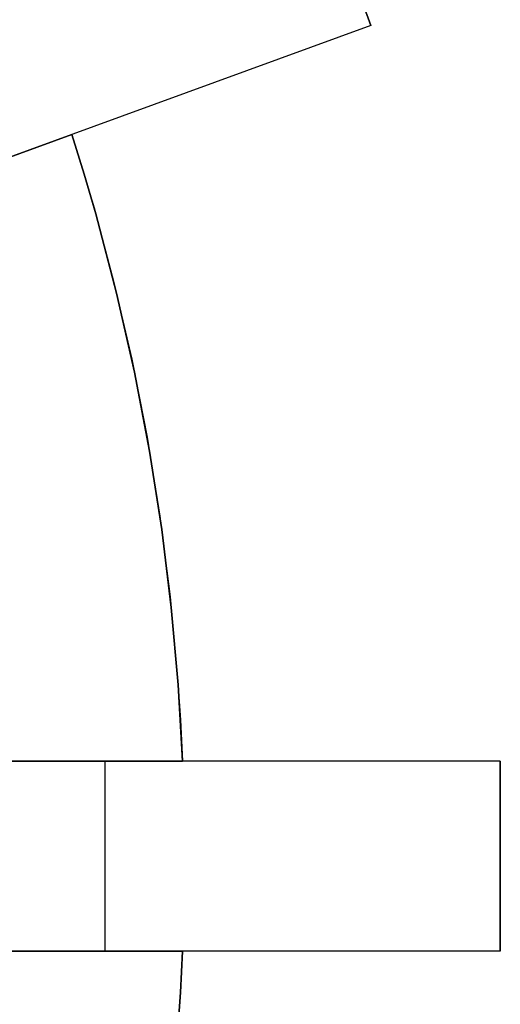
# Model space of a CAD drawing. Header units: millimetres. Extents: x 560 to 900, y 2299 to 2636.
# Tile 38 of 44: x 870 to 900, y 2458 to 2521. Entities that reach past the tile are written whole.
import ezdxf

# ---------------------------------------------------------------- set-up
doc = ezdxf.new("R2010")
doc.units = ezdxf.units.MM

msp = doc.modelspace()

# ---------------------------------------------------------------- linework, layer by layer
for points in [[(891.8, 2520.361), (887.696, 2531.637)], [(891.8, 2520.361), (887.696, 2531.637)], [(887.696, 2531.637), (891.8, 2520.361)], [(891.8, 2520.361), (844.815, 2503.26)], [(854.212, 2506.68), (872.893, 2513.48)], [(872.893, 2513.48), (854.212, 2506.68)], [(854.212, 2506.68), (872.893, 2513.48)], [(872.893, 2513.48), (854.212, 2506.68)], [(854.212, 2506.68), (872.893, 2513.48)], [(872.893, 2513.48), (854.212, 2506.68)], [(872.893, 2513.48), (874.291, 2508.846), (875.553, 2504.111), (876.672, 2499.277), (877.642, 2494.351), (878.454, 2489.338), (879.102, 2484.247), (879.579, 2479.083), (879.752, 2476.477), (879.88, 2473.856)], [(872.893, 2513.48), (874.291, 2508.846), (875.553, 2504.111), (876.672, 2499.277), (877.642, 2494.351), (878.454, 2489.338), (879.102, 2484.247), (879.579, 2479.083), (879.752, 2476.477), (879.88, 2473.856)], [(872.893, 2513.48), (873.67, 2510.973), (874.399, 2508.464), (875.716, 2503.449), (876.848, 2498.443), (877.799, 2493.455), (878.573, 2488.495), (879.175, 2483.569), (879.608, 2478.687), (879.88, 2473.856)], [(872.893, 2513.48), (873.67, 2510.973), (874.399, 2508.464), (875.716, 2503.449), (876.848, 2498.443), (877.799, 2493.455), (878.573, 2488.495), (879.175, 2483.569), (879.608, 2478.687), (879.88, 2473.856)], [(879.88, 2473.856), (879.608, 2478.687), (879.175, 2483.569), (878.573, 2488.495), (877.799, 2493.455), (876.848, 2498.443), (875.716, 2503.449), (874.399, 2508.464), (873.67, 2510.973), (872.893, 2513.48)], [(879.88, 2473.856), (879.608, 2478.687), (879.175, 2483.569), (878.573, 2488.495), (877.799, 2493.455), (876.848, 2498.443), (875.716, 2503.449), (874.399, 2508.464), (873.67, 2510.973), (872.893, 2513.48)], [(872.893, 2513.48), (874.291, 2508.846), (875.553, 2504.111), (876.672, 2499.277), (877.642, 2494.351), (878.454, 2489.338), (879.102, 2484.247), (879.579, 2479.083), (879.752, 2476.477), (879.88, 2473.856)], [(879.88, 2473.856), (879.608, 2478.687), (879.175, 2483.569), (878.573, 2488.495), (877.799, 2493.455), (876.848, 2498.443), (875.716, 2503.449), (874.399, 2508.464), (873.67, 2510.973), (872.893, 2513.48)], [(879.88, 2473.856), (879.608, 2478.687), (879.175, 2483.569), (878.573, 2488.495), (877.799, 2493.455), (876.848, 2498.443), (875.716, 2503.449), (874.399, 2508.464), (873.67, 2510.973), (872.893, 2513.48)], [(900, 2473.856), (850, 2473.856)], [(879.88, 2473.856), (860, 2473.856)], [(860, 2473.856), (879.88, 2473.856)], [(879.88, 2473.856), (860, 2473.856)], [(860, 2473.856), (879.88, 2473.856)], [(879.88, 2473.856), (860, 2473.856)], [(860, 2473.856), (879.88, 2473.856)], [(875, 2461.856), (875, 2473.856)], [(875, 2461.856), (875, 2473.856)], [(900, 2461.856), (900, 2473.856)], [(900, 2461.856), (900, 2473.856)], [(900, 2473.856), (900, 2461.856)], [(900, 2461.856), (850, 2461.856)], [(860, 2461.856), (879.88, 2461.856)], [(879.88, 2461.856), (860, 2461.856)], [(860, 2461.856), (879.88, 2461.856)], [(879.88, 2461.856), (860, 2461.856)], [(860, 2461.856), (879.88, 2461.856)], [(879.88, 2461.856), (860, 2461.856)], [(879.88, 2461.856), (879.608, 2457.024), (879.175, 2452.142), (878.573, 2447.217), (877.799, 2442.256), (876.848, 2437.269), (875.716, 2432.263), (874.399, 2427.247), (873.67, 2424.739), (872.893, 2422.232)], [(879.88, 2461.856), (879.608, 2457.024), (879.175, 2452.142), (878.573, 2447.217), (877.799, 2442.256), (876.848, 2437.269), (875.716, 2432.263), (874.399, 2427.247), (873.67, 2424.739), (872.893, 2422.232)], [(879.88, 2461.856), (879.752, 2459.235), (879.579, 2456.628), (879.102, 2451.465), (878.454, 2446.373), (877.642, 2441.361), (876.672, 2436.435), (875.553, 2431.601), (874.291, 2426.865), (872.893, 2422.232)], [(879.88, 2461.856), (879.752, 2459.235), (879.579, 2456.628), (879.102, 2451.465), (878.454, 2446.373), (877.642, 2441.361), (876.672, 2436.435), (875.553, 2431.601), (874.291, 2426.865), (872.893, 2422.232)], [(872.893, 2422.232), (874.291, 2426.865), (875.553, 2431.601), (876.672, 2436.435), (877.642, 2441.361), (878.454, 2446.373), (879.102, 2451.465), (879.579, 2456.628), (879.752, 2459.235), (879.88, 2461.856)], [(872.893, 2422.232), (874.291, 2426.865), (875.553, 2431.601), (876.672, 2436.435), (877.642, 2441.361), (878.454, 2446.373), (879.102, 2451.465), (879.579, 2456.628), (879.752, 2459.235), (879.88, 2461.856)], [(879.88, 2461.856), (879.608, 2457.024), (879.175, 2452.142), (878.573, 2447.217), (877.799, 2442.256), (876.848, 2437.269), (875.716, 2432.263), (874.399, 2427.247), (873.67, 2424.739), (872.893, 2422.232)], [(872.893, 2422.232), (874.291, 2426.865), (875.553, 2431.601), (876.672, 2436.435), (877.642, 2441.361), (878.454, 2446.373), (879.102, 2451.465), (879.579, 2456.628), (879.752, 2459.235), (879.88, 2461.856)], [(872.893, 2422.232), (874.291, 2426.865), (875.553, 2431.601), (876.672, 2436.435), (877.642, 2441.361), (878.454, 2446.373), (879.102, 2451.465), (879.579, 2456.628), (879.752, 2459.235), (879.88, 2461.856)]]:
    msp.add_lwpolyline(points)
at = {"extrusion": (-0.34202, 0.939693, 1.26274e-14)}
msp.add_lwpolyline([(-1700.032, 86.995), (-1700.017, 87.849), (-1699.974, 88.701), (-1699.901, 89.552), (-1699.799, 90.399), (-1699.668, 91.243), (-1699.509, 92.081), (-1699.321, 92.914), (-1699.105, 93.74), (-1698.861, 94.558), (-1698.589, 95.367), (-1698.289, 96.166), (-1697.962, 96.955), (-1697.609, 97.732), (-1697.229, 98.497), (-1696.824, 99.248), (-1696.392, 99.985), (-1695.937, 100.706), (-1695.456, 101.412), (-1694.952, 102.101), (-1694.425, 102.772), (-1693.875, 103.425), (-1693.303, 104.059), (-1692.71, 104.673), (-1692.096, 105.266), (-1691.462, 105.838), (-1690.809, 106.388), (-1690.138, 106.915), (-1689.449, 107.419), (-1688.743, 107.9), (-1688.022, 108.355), (-1687.285, 108.787), (-1686.534, 109.192), (-1685.769, 109.572), (-1684.992, 109.925), (-1684.203, 110.252), (-1683.404, 110.552), (-1682.595, 110.824), (-1681.777, 111.068), (-1680.951, 111.284), (-1680.118, 111.472), (-1679.28, 111.631), (-1678.436, 111.762), (-1677.589, 111.864), (-1676.738, 111.937), (-1675.886, 111.98), (-1675.032, 111.995)], dxfattribs=at)
at = {"extrusion": (-0.34202, 0.939693, 1.19916e-14)}
msp.add_lwpolyline([(-1675.032, -188.005), (-1675.886, -187.99), (-1676.738, -187.947), (-1677.589, -187.874), (-1678.436, -187.772), (-1679.28, -187.641), (-1680.118, -187.482), (-1680.951, -187.294), (-1681.777, -187.078), (-1682.595, -186.834), (-1683.404, -186.562), (-1684.203, -186.262), (-1684.992, -185.935), (-1685.769, -185.582), (-1686.534, -185.202), (-1687.285, -184.797), (-1688.022, -184.365), (-1688.743, -183.91), (-1689.449, -183.429), (-1690.138, -182.925), (-1690.809, -182.398), (-1691.462, -181.848), (-1692.096, -181.276), (-1692.71, -180.683), (-1693.303, -180.069), (-1693.875, -179.435), (-1694.425, -178.782), (-1694.952, -178.111), (-1695.456, -177.422), (-1695.937, -176.716), (-1696.392, -175.995), (-1696.824, -175.258), (-1697.229, -174.507), (-1697.609, -173.742), (-1697.962, -172.965), (-1698.289, -172.176), (-1698.589, -171.377), (-1698.861, -170.568), (-1699.105, -169.75), (-1699.321, -168.924), (-1699.509, -168.091), (-1699.668, -167.253), (-1699.799, -166.409), (-1699.901, -165.562), (-1699.974, -164.711), (-1700.017, -163.859), (-1700.032, -163.005)], dxfattribs=at)
at = {"extrusion": (-0.34202, 0.939693, 1.01172e-14)}
msp.add_lwpolyline([(-1675.032, 111.995), (-1675.886, 111.98), (-1676.738, 111.937), (-1677.589, 111.864), (-1678.436, 111.762), (-1679.28, 111.631), (-1680.118, 111.472), (-1680.951, 111.284), (-1681.777, 111.068), (-1682.595, 110.824), (-1683.404, 110.552), (-1684.203, 110.252), (-1684.992, 109.925), (-1685.769, 109.572), (-1686.534, 109.192), (-1687.285, 108.787), (-1688.022, 108.355), (-1688.743, 107.9), (-1689.449, 107.419), (-1690.138, 106.915), (-1690.809, 106.388), (-1691.462, 105.838), (-1692.096, 105.266), (-1692.71, 104.673), (-1693.303, 104.059), (-1693.875, 103.425), (-1694.425, 102.772), (-1694.952, 102.101), (-1695.456, 101.412), (-1695.937, 100.706), (-1696.392, 99.985), (-1696.824, 99.248), (-1697.229, 98.497), (-1697.609, 97.732), (-1697.962, 96.955), (-1698.289, 96.166), (-1698.589, 95.367), (-1698.861, 94.558), (-1699.105, 93.74), (-1699.321, 92.914), (-1699.509, 92.081), (-1699.668, 91.243), (-1699.799, 90.399), (-1699.901, 89.552), (-1699.974, 88.701), (-1700.017, 87.849), (-1700.032, 86.995)], dxfattribs=at)
at = {"extrusion": (-0.34202, 0.939693, -1.78412e-15)}
msp.add_lwpolyline([(-1700.032, -163.005), (-1700.017, -163.859), (-1699.974, -164.711), (-1699.901, -165.562), (-1699.799, -166.409), (-1699.668, -167.253), (-1699.509, -168.091), (-1699.321, -168.924), (-1699.105, -169.75), (-1698.861, -170.568), (-1698.589, -171.377), (-1698.289, -172.176), (-1697.962, -172.965), (-1697.609, -173.742), (-1697.229, -174.507), (-1696.824, -175.258), (-1696.392, -175.995), (-1695.937, -176.716), (-1695.456, -177.422), (-1694.952, -178.111), (-1694.425, -178.782), (-1693.875, -179.435), (-1693.303, -180.069), (-1692.71, -180.683), (-1692.096, -181.276), (-1691.462, -181.848), (-1690.809, -182.398), (-1690.138, -182.925), (-1689.449, -183.429), (-1688.743, -183.91), (-1688.022, -184.365), (-1687.285, -184.797), (-1686.534, -185.202), (-1685.769, -185.582), (-1684.992, -185.935), (-1684.203, -186.262), (-1683.404, -186.562), (-1682.595, -186.834), (-1681.777, -187.078), (-1680.951, -187.294), (-1680.118, -187.482), (-1679.28, -187.641), (-1678.436, -187.772), (-1677.589, -187.874), (-1676.738, -187.947), (-1675.886, -187.99), (-1675.032, -188.005)], dxfattribs=at)
at = {"extrusion": (0, 1, 0)}
for points in [[(-891.8, 86.995), (-891.8, -163.005)], [(-875, 111.995), (-874.317, 112.007), (-873.635, 112.042), (-872.955, 112.1), (-872.277, 112.181), (-871.602, 112.286), (-870.931, 112.413), (-870.265, 112.564), (-869.604, 112.737), (-868.95, 112.932), (-868.302, 113.15), (-867.663, 113.389), (-867.032, 113.651), (-866.41, 113.934), (-865.799, 114.237), (-865.198, 114.562), (-864.608, 114.907), (-864.031, 115.271), (-863.466, 115.656), (-862.915, 116.059), (-862.378, 116.481), (-861.856, 116.921), (-861.349, 117.378), (-860.858, 117.853), (-860.383, 118.344), (-859.926, 118.851), (-859.486, 119.373), (-859.064, 119.91), (-858.661, 120.461), (-858.276, 121.026), (-857.912, 121.603), (-857.567, 122.193), (-857.242, 122.794), (-856.939, 123.405), (-856.656, 124.027), (-856.394, 124.658), (-856.155, 125.297), (-855.937, 125.945), (-855.742, 126.599), (-855.569, 127.26), (-855.418, 127.926), (-855.291, 128.597), (-855.186, 129.272), (-855.105, 129.95), (-855.047, 130.63), (-855.012, 131.312), (-855, 131.995)], [(-855, -208.005), (-855.012, -207.322), (-855.047, -206.64), (-855.105, -205.96), (-855.186, -205.282), (-855.291, -204.607), (-855.418, -203.936), (-855.569, -203.27), (-855.742, -202.609), (-855.937, -201.955), (-856.155, -201.307), (-856.394, -200.668), (-856.656, -200.037), (-856.939, -199.415), (-857.242, -198.804), (-857.567, -198.203), (-857.912, -197.613), (-858.276, -197.036), (-858.661, -196.471), (-859.064, -195.92), (-859.486, -195.383), (-859.926, -194.861), (-860.383, -194.354), (-860.858, -193.863), (-861.349, -193.388), (-861.856, -192.931), (-862.378, -192.491), (-862.915, -192.069), (-863.466, -191.666), (-864.031, -191.281), (-864.608, -190.917), (-865.198, -190.572), (-865.799, -190.247), (-866.41, -189.944), (-867.032, -189.661), (-867.663, -189.399), (-868.302, -189.16), (-868.95, -188.942), (-869.604, -188.747), (-870.265, -188.574), (-870.931, -188.423), (-871.602, -188.296), (-872.277, -188.191), (-872.955, -188.11), (-873.635, -188.052), (-874.317, -188.017), (-875, -188.005)], [(-900, 86.995), (-899.985, 87.849), (-899.942, 88.701), (-899.869, 89.552), (-899.767, 90.399), (-899.636, 91.243), (-899.477, 92.081), (-899.289, 92.914), (-899.073, 93.74), (-898.829, 94.558), (-898.557, 95.367), (-898.257, 96.166), (-897.93, 96.955), (-897.577, 97.732), (-897.197, 98.497), (-896.792, 99.248), (-896.36, 99.985), (-895.905, 100.706), (-895.424, 101.412), (-894.92, 102.101), (-894.393, 102.772), (-893.843, 103.425), (-893.271, 104.059), (-892.678, 104.673), (-892.064, 105.266), (-891.43, 105.838), (-890.777, 106.388), (-890.106, 106.915), (-889.417, 107.419), (-888.711, 107.9), (-887.99, 108.355), (-887.253, 108.787), (-886.502, 109.192), (-885.737, 109.572), (-884.96, 109.925), (-884.171, 110.252), (-883.372, 110.552), (-882.563, 110.824), (-881.745, 111.068), (-880.919, 111.284), (-880.086, 111.472), (-879.248, 111.631), (-878.404, 111.762), (-877.557, 111.864), (-876.706, 111.937), (-875.854, 111.98), (-875, 111.995)], [(-875, -188.005), (-875.854, -187.99), (-876.706, -187.947), (-877.557, -187.874), (-878.404, -187.772), (-879.248, -187.641), (-880.086, -187.482), (-880.919, -187.294), (-881.745, -187.078), (-882.563, -186.834), (-883.372, -186.562), (-884.171, -186.262), (-884.96, -185.935), (-885.737, -185.582), (-886.502, -185.202), (-887.253, -184.797), (-887.99, -184.365), (-888.711, -183.91), (-889.417, -183.429), (-890.106, -182.925), (-890.777, -182.398), (-891.43, -181.848), (-892.064, -181.276), (-892.678, -180.683), (-893.271, -180.069), (-893.843, -179.435), (-894.393, -178.782), (-894.92, -178.111), (-895.424, -177.422), (-895.905, -176.716), (-896.36, -175.995), (-896.792, -175.258), (-897.197, -174.507), (-897.577, -173.742), (-897.93, -172.965), (-898.257, -172.176), (-898.557, -171.377), (-898.829, -170.568), (-899.073, -169.75), (-899.289, -168.924), (-899.477, -168.091), (-899.636, -167.253), (-899.767, -166.409), (-899.869, -165.562), (-899.942, -164.711), (-899.985, -163.859), (-900, -163.005)], [(-900, -163.005), (-900, 86.995)], [(-855, 131.995), (-855.012, 131.312), (-855.047, 130.63), (-855.105, 129.95), (-855.186, 129.272), (-855.291, 128.597), (-855.418, 127.926), (-855.569, 127.26), (-855.742, 126.599), (-855.937, 125.945), (-856.155, 125.297), (-856.394, 124.658), (-856.656, 124.027), (-856.939, 123.405), (-857.242, 122.794), (-857.567, 122.193), (-857.912, 121.603), (-858.276, 121.026), (-858.661, 120.461), (-859.064, 119.91), (-859.486, 119.373), (-859.926, 118.851), (-860.383, 118.344), (-860.858, 117.853), (-861.349, 117.378), (-861.856, 116.921), (-862.378, 116.481), (-862.915, 116.059), (-863.466, 115.656), (-864.031, 115.271), (-864.608, 114.907), (-865.198, 114.562), (-865.799, 114.237), (-866.41, 113.934), (-867.032, 113.651), (-867.663, 113.389), (-868.302, 113.15), (-868.95, 112.932), (-869.604, 112.737), (-870.265, 112.564), (-870.931, 112.413), (-871.602, 112.286), (-872.277, 112.181), (-872.955, 112.1), (-873.635, 112.042), (-874.317, 112.007), (-875, 111.995)], [(-875, -188.005), (-874.317, -188.017), (-873.635, -188.052), (-872.955, -188.11), (-872.277, -188.191), (-871.602, -188.296), (-870.931, -188.423), (-870.265, -188.574), (-869.604, -188.747), (-868.95, -188.942), (-868.302, -189.16), (-867.663, -189.399), (-867.032, -189.661), (-866.41, -189.944), (-865.799, -190.247), (-865.198, -190.572), (-864.608, -190.917), (-864.031, -191.281), (-863.466, -191.666), (-862.915, -192.069), (-862.378, -192.491), (-861.856, -192.931), (-861.349, -193.388), (-860.858, -193.863), (-860.383, -194.354), (-859.926, -194.861), (-859.486, -195.383), (-859.064, -195.92), (-858.661, -196.471), (-858.276, -197.036), (-857.912, -197.613), (-857.567, -198.203), (-857.242, -198.804), (-856.939, -199.415), (-856.656, -200.037), (-856.394, -200.668), (-856.155, -201.307), (-855.937, -201.955), (-855.742, -202.609), (-855.569, -203.27), (-855.418, -203.936), (-855.291, -204.607), (-855.186, -205.282), (-855.105, -205.96), (-855.047, -206.64), (-855.012, -207.322), (-855, -208.005)], [(-900, 86.995), (-899.985, 87.849), (-899.942, 88.701), (-899.869, 89.552), (-899.767, 90.399), (-899.636, 91.243), (-899.477, 92.081), (-899.289, 92.914), (-899.073, 93.74), (-898.829, 94.558), (-898.557, 95.367), (-898.257, 96.166), (-897.93, 96.955), (-897.577, 97.732), (-897.197, 98.497), (-896.792, 99.248), (-896.36, 99.985), (-895.905, 100.706), (-895.424, 101.412), (-894.92, 102.101), (-894.393, 102.772), (-893.843, 103.425), (-893.271, 104.059), (-892.678, 104.673), (-892.064, 105.266), (-891.43, 105.838), (-890.777, 106.388), (-890.106, 106.915), (-889.417, 107.419), (-888.711, 107.9), (-887.99, 108.355), (-887.253, 108.787), (-886.502, 109.192), (-885.737, 109.572), (-884.96, 109.925), (-884.171, 110.252), (-883.372, 110.552), (-882.563, 110.824), (-881.745, 111.068), (-880.919, 111.284), (-880.086, 111.472), (-879.248, 111.631), (-878.404, 111.762), (-877.557, 111.864), (-876.706, 111.937), (-875.854, 111.98), (-875, 111.995)], [(-875, -188.005), (-875.854, -187.99), (-876.706, -187.947), (-877.557, -187.874), (-878.404, -187.772), (-879.248, -187.641), (-880.086, -187.482), (-880.919, -187.294), (-881.745, -187.078), (-882.563, -186.834), (-883.372, -186.562), (-884.171, -186.262), (-884.96, -185.935), (-885.737, -185.582), (-886.502, -185.202), (-887.253, -184.797), (-887.99, -184.365), (-888.711, -183.91), (-889.417, -183.429), (-890.106, -182.925), (-890.777, -182.398), (-891.43, -181.848), (-892.064, -181.276), (-892.678, -180.683), (-893.271, -180.069), (-893.843, -179.435), (-894.393, -178.782), (-894.92, -178.111), (-895.424, -177.422), (-895.905, -176.716), (-896.36, -175.995), (-896.792, -175.258), (-897.197, -174.507), (-897.577, -173.742), (-897.93, -172.965), (-898.257, -172.176), (-898.557, -171.377), (-898.829, -170.568), (-899.073, -169.75), (-899.289, -168.924), (-899.477, -168.091), (-899.636, -167.253), (-899.767, -166.409), (-899.869, -165.562), (-899.942, -164.711), (-899.985, -163.859), (-900, -163.005)], [(-900, -163.005), (-900, 86.995)], [(-855, 131.995), (-855.012, 131.312), (-855.047, 130.63), (-855.105, 129.95), (-855.186, 129.272), (-855.291, 128.597), (-855.418, 127.926), (-855.569, 127.26), (-855.742, 126.599), (-855.937, 125.945), (-856.155, 125.297), (-856.394, 124.658), (-856.656, 124.027), (-856.939, 123.405), (-857.242, 122.794), (-857.567, 122.193), (-857.912, 121.603), (-858.276, 121.026), (-858.661, 120.461), (-859.064, 119.91), (-859.486, 119.373), (-859.926, 118.851), (-860.383, 118.344), (-860.858, 117.853), (-861.349, 117.378), (-861.856, 116.921), (-862.378, 116.481), (-862.915, 116.059), (-863.466, 115.656), (-864.031, 115.271), (-864.608, 114.907), (-865.198, 114.562), (-865.799, 114.237), (-866.41, 113.934), (-867.032, 113.651), (-867.663, 113.389), (-868.302, 113.15), (-868.95, 112.932), (-869.604, 112.737), (-870.265, 112.564), (-870.931, 112.413), (-871.602, 112.286), (-872.277, 112.181), (-872.955, 112.1), (-873.635, 112.042), (-874.317, 112.007), (-875, 111.995)], [(-875, -188.005), (-874.317, -188.017), (-873.635, -188.052), (-872.955, -188.11), (-872.277, -188.191), (-871.602, -188.296), (-870.931, -188.423), (-870.265, -188.574), (-869.604, -188.747), (-868.95, -188.942), (-868.302, -189.16), (-867.663, -189.399), (-867.032, -189.661), (-866.41, -189.944), (-865.799, -190.247), (-865.198, -190.572), (-864.608, -190.917), (-864.031, -191.281), (-863.466, -191.666), (-862.915, -192.069), (-862.378, -192.491), (-861.856, -192.931), (-861.349, -193.388), (-860.858, -193.863), (-860.383, -194.354), (-859.926, -194.861), (-859.486, -195.383), (-859.064, -195.92), (-858.661, -196.471), (-858.276, -197.036), (-857.912, -197.613), (-857.567, -198.203), (-857.242, -198.804), (-856.939, -199.415), (-856.656, -200.037), (-856.394, -200.668), (-856.155, -201.307), (-855.937, -201.955), (-855.742, -202.609), (-855.569, -203.27), (-855.418, -203.936), (-855.291, -204.607), (-855.186, -205.282), (-855.105, -205.96), (-855.047, -206.64), (-855.012, -207.322), (-855, -208.005)], [(-875, 111.995), (-875.854, 111.98), (-876.706, 111.937), (-877.557, 111.864), (-878.404, 111.762), (-879.248, 111.631), (-880.086, 111.472), (-880.919, 111.284), (-881.745, 111.068), (-882.563, 110.824), (-883.372, 110.552), (-884.171, 110.252), (-884.96, 109.925), (-885.737, 109.572), (-886.502, 109.192), (-887.253, 108.787), (-887.99, 108.355), (-888.711, 107.9), (-889.417, 107.419), (-890.106, 106.915), (-890.777, 106.388), (-891.43, 105.838), (-892.064, 105.266), (-892.678, 104.673), (-893.271, 104.059), (-893.843, 103.425), (-894.393, 102.772), (-894.92, 102.101), (-895.424, 101.412), (-895.905, 100.706), (-896.36, 99.985), (-896.792, 99.248), (-897.197, 98.497), (-897.577, 97.732), (-897.93, 96.955), (-898.257, 96.166), (-898.557, 95.367), (-898.829, 94.558), (-899.073, 93.74), (-899.289, 92.914), (-899.477, 92.081), (-899.636, 91.243), (-899.767, 90.399), (-899.869, 89.552), (-899.942, 88.701), (-899.985, 87.849), (-900, 86.995)], [(-900, -163.005), (-899.985, -163.859), (-899.942, -164.711), (-899.869, -165.562), (-899.767, -166.409), (-899.636, -167.253), (-899.477, -168.091), (-899.289, -168.924), (-899.073, -169.75), (-898.829, -170.568), (-898.557, -171.377), (-898.257, -172.176), (-897.93, -172.965), (-897.577, -173.742), (-897.197, -174.507), (-896.792, -175.258), (-896.36, -175.995), (-895.905, -176.716), (-895.424, -177.422), (-894.92, -178.111), (-894.393, -178.782), (-893.843, -179.435), (-893.271, -180.069), (-892.678, -180.683), (-892.064, -181.276), (-891.43, -181.848), (-890.777, -182.398), (-890.106, -182.925), (-889.417, -183.429), (-888.711, -183.91), (-887.99, -184.365), (-887.253, -184.797), (-886.502, -185.202), (-885.737, -185.582), (-884.96, -185.935), (-884.171, -186.262), (-883.372, -186.562), (-882.563, -186.834), (-881.745, -187.078), (-880.919, -187.294), (-880.086, -187.482), (-879.248, -187.641), (-878.404, -187.772), (-877.557, -187.874), (-876.706, -187.947), (-875.854, -187.99), (-875, -188.005)], [(-900, 86.995), (-900, -163.005)]]:
    msp.add_lwpolyline(points, dxfattribs=at)
at = {"extrusion": (1, 0, 0)}
for points in [[(2513.48, -12.005), (2513.48, -0.005)], [(2513.48, 39.995), (2513.48, 51.995)], [(2513.48, -128.005), (2513.48, -116.005)], [(2473.856, -12.005), (2473.856, -0.005)], [(2473.856, 39.995), (2473.856, 51.995)], [(2473.856, -128.005), (2473.856, -116.005)], [(2461.856, -12.005), (2461.856, -0.005)], [(2461.856, 39.995), (2461.856, 51.995)], [(2461.856, -128.005), (2461.856, -116.005)]]:
    msp.add_lwpolyline(points, dxfattribs=at)

doc.saveas('drawing.dxf')
